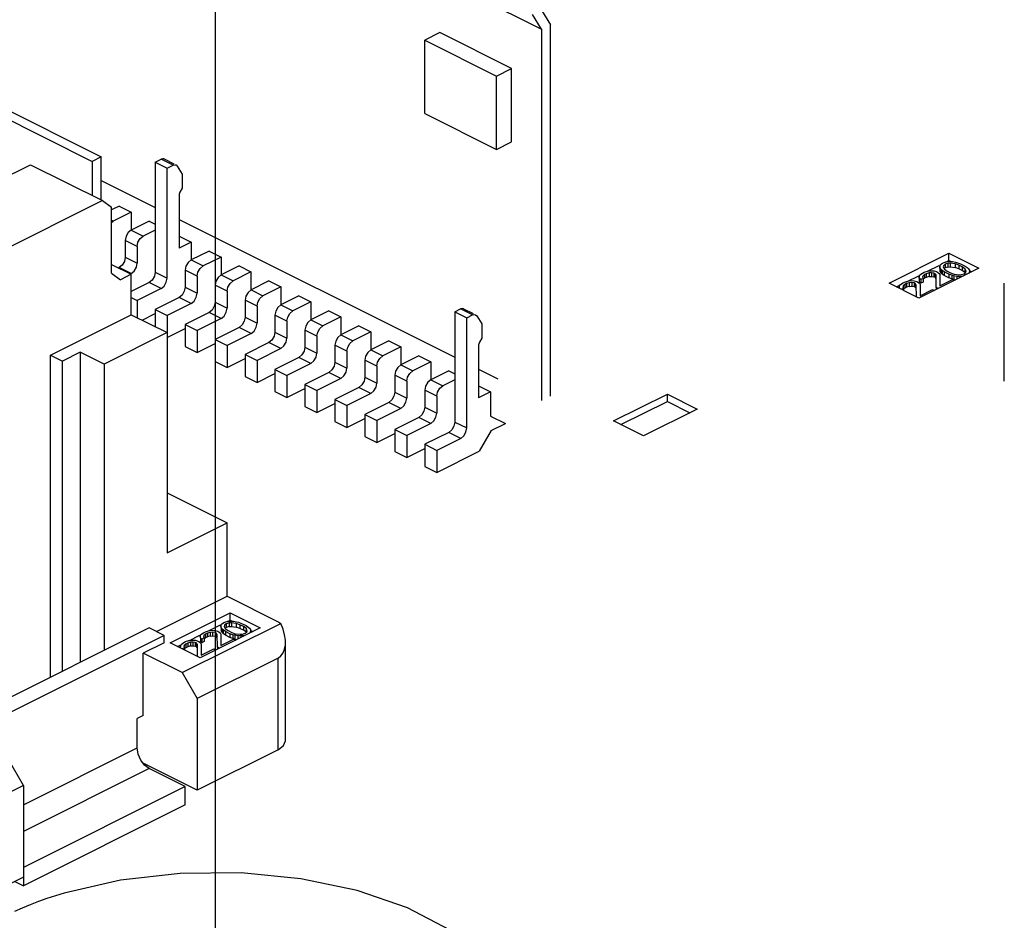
# Paper-space layout '005_EXP_CORICANT_PE_DRAWING_3_1' of a CAD drawing. Header units: millimetres. Extents: x 6 to 413, y 7 to 290.
# Tile 250 of 256: x 241.87 to 243.97, y 162.66 to 164.57. Entities that reach past the tile are written whole.
import ezdxf

# ---------------------------------------------------------------- set-up
doc = ezdxf.new("R2010")
doc.units = ezdxf.units.MM
doc.header["$LTSCALE"] = 23.1
doc.linetypes.add('DASHED', pattern=[0.2, 0.1, -0.1])
for name, color, linetype in [('000_OFFSET-LINES', 7, 'CONTINUOUS'), ('119B00000215A_C_3_5353652_BL293', 7, 'CONTINUOUS'), ('MAIN_PCB_BL273', 7, 'CONTINUOUS')]:
    doc.layers.add(name, color=color, linetype=linetype)

# ---------------------------------------------------------------- blocks, each defined once
blk = doc.blocks.new('MAIN_PCB_BL273', base_point=(232.149, 166.177))
at = {"layer": 'MAIN_PCB_BL273', "color": 4, "linetype": 'Continuous'}
for points in [[(242.7344, 162.2194), (242.8161, 162.2696), (242.8755, 162.3272), (242.9101, 162.3896), (242.9185, 162.4542), (242.9002, 162.5183), (242.8561, 162.5792), (242.7881, 162.6343), (242.6972, 162.682), (242.5905, 162.7187), (242.471, 162.7436), (242.3438, 162.7559), (242.2143, 162.7549), (242.088, 162.7406), (241.9682, 162.7132)], [(241.9682, 162.7132), (241.9495, 162.7075), (241.9312, 162.7014), (241.9133, 162.695), (241.8959, 162.6883), (241.8789, 162.6812), (241.8625, 162.6739)]]:
    blk.add_lwpolyline(points, dxfattribs=at)
blk = doc.blocks.new('119B00000215A_C_3_5353652_BL293', base_point=(238.9172, 165.473))
at = {"layer": '119B00000215A_C_3_5353652_BL293', "color": 7, "linetype": 'Continuous'}
for p, q in [((238.3822, 166.8479), (242.9824, 164.548)), ((238.3822, 166.1089), (242.0469, 164.2767)), ((238.3822, 166.0898), (242.0278, 164.2671)), ((242.9824, 164.548), (242.9633, 164.579)), ((242.9824, 164.5885), (243.0015, 164.5576)), ((243.0015, 163.7688), (243.0015, 164.5576)), ((242.766, 164.5408), (242.7342, 164.5249)), ((242.9187, 164.4645), (242.766, 164.5408)), ((242.9824, 164.548), (242.9824, 163.7592)), ((242.7342, 164.5249), (242.8869, 164.4486)), ((242.7342, 164.369), (242.7342, 164.5249)), ((242.8869, 164.4486), (242.9187, 164.4645)), ((242.8869, 164.2927), (242.8869, 164.4486)), ((242.9187, 164.3086), (242.9187, 164.4645)), ((242.7342, 164.369), (242.8869, 164.2927)), ((242.8869, 164.2927), (242.9187, 164.3086)), ((241.7605, 164.1922), (241.8967, 164.2603)), ((241.8967, 164.2603), (242.0495, 164.1839)), ((242.0469, 164.2767), (242.0278, 164.2671)), ((242.0278, 164.2671), (242.0278, 164.1947)), ((242.0469, 164.1852), (242.0469, 164.2767)), ((242.1614, 164.2657), (242.174, 164.272)), ((242.1614, 164.2657), (242.1869, 164.253)), ((242.1614, 164.2657), (242.1614, 164.0319)), ((242.1994, 164.2593), (242.174, 164.272)), ((242.1804, 164.2724), (242.2009, 164.2622)), ((242.1869, 164.253), (242.1994, 164.2593)), ((242.2059, 164.2597), (242.2082, 164.2574)), ((242.2082, 164.2574), (242.2187, 164.2405)), ((242.1869, 164.0191), (242.1869, 164.253)), ((242.2187, 164.2405), (242.2187, 164.2103)), ((242.0469, 164.2269), (242.1614, 164.1697)), ((242.2123, 164.1955), (242.2123, 164.0833)), ((242.2187, 164.2103), (242.214, 164.2016)), ((242.0495, 164.1839), (241.6371, 163.9777)), ((242.0495, 164.1839), (242.0685, 164.1701)), ((242.085, 164.1724), (242.0685, 164.1642)), ((242.0685, 164.0298), (242.0685, 164.1701)), ((242.1105, 164.1597), (242.0723, 164.1406)), ((242.085, 164.1724), (242.1105, 164.1597)), ((242.1105, 164.1597), (242.1105, 164.1215)), ((242.0685, 164.1425), (242.0723, 164.1406)), ((242.0685, 164.1375), (242.0723, 164.1406)), ((242.1487, 164.1406), (242.1105, 164.1215)), ((242.1487, 164.1406), (242.1614, 164.1342)), ((242.2123, 164.1442), (242.7978, 163.8515)), ((242.1105, 164.1215), (242.1359, 164.1088)), ((242.1614, 164.1215), (242.1359, 164.1088)), ((242.1232, 164.0868), (242.0978, 164.0995)), ((242.0978, 164.0995), (242.0978, 164.0637)), ((242.2123, 164.1088), (242.2378, 164.096)), ((242.2378, 164.096), (242.2123, 164.0833)), ((242.2378, 164.096), (242.2378, 164.0579)), ((242.1232, 164.0868), (242.1232, 164.051)), ((242.276, 164.0769), (242.2378, 164.0579)), ((242.276, 164.0769), (242.3014, 164.0642)), ((243.7206, 164.0086), (243.8479, 164.0723)), ((243.8479, 164.0723), (243.9115, 164.0404)), ((243.8479, 164.0567), (243.8479, 164.0723)), ((242.0685, 164.0484), (242.1106, 164.0274)), ((242.0978, 164.0637), (242.1232, 164.051)), ((242.1215, 164.0423), (242.1232, 164.051)), ((242.2378, 164.0579), (242.2632, 164.0451)), ((242.3014, 164.0642), (242.2632, 164.0451)), ((242.3014, 164.0642), (242.3014, 164.026)), ((243.8299, 164.048), (243.8345, 164.0514)), ((243.8345, 164.0514), (243.8413, 164.0537)), ((243.8399, 164.0487), (243.8362, 164.0458)), ((243.8458, 164.0506), (243.8399, 164.0487)), ((243.8399, 164.0487), (243.8399, 164.0409)), ((243.8413, 164.0537), (243.8493, 164.0545)), ((243.8414, 164.0535), (243.8479, 164.0567)), ((243.8508, 164.0509), (243.8458, 164.0506)), ((243.8458, 164.0506), (243.8458, 164.0428)), ((243.8479, 164.0567), (243.8524, 164.0544)), ((243.8493, 164.0545), (243.8554, 164.0543)), ((243.8611, 164.0496), (243.8508, 164.0509)), ((243.8508, 164.0509), (243.8508, 164.0431)), ((243.8554, 164.0543), (243.8617, 164.0531)), ((243.8686, 164.0468), (243.8611, 164.0496)), ((243.8611, 164.0496), (243.8611, 164.0418)), ((243.8617, 164.0531), (243.8659, 164.052)), ((243.8659, 164.052), (243.8723, 164.0497)), ((243.8723, 164.0497), (243.882, 164.0449)), ((242.0685, 164.0298), (242.0876, 164.0159)), ((242.085, 164.0417), (242.0834, 164.0409)), ((242.1105, 164.029), (242.085, 164.0417)), ((242.1106, 164.0274), (242.0876, 164.0159)), ((242.1105, 164.029), (242.1089, 164.0282)), ((242.1105, 164.029), (242.1169, 164.0343)), ((242.1106, 163.9416), (242.1106, 164.0274)), ((242.1169, 164.0343), (242.1215, 164.0423)), ((242.1614, 164.0319), (242.1869, 164.0191)), ((242.2505, 164.0232), (242.225, 164.0359)), ((242.225, 164.0359), (242.225, 164.0001)), ((242.3396, 164.0451), (242.3014, 164.026)), ((242.365, 164.0324), (242.3269, 164.0133)), ((242.3396, 164.0451), (242.365, 164.0324)), ((242.365, 164.0324), (242.365, 163.9942)), ((243.9115, 164.0404), (243.7842, 163.9768)), ((243.7859, 164.0261), (243.7915, 164.0299)), ((243.7915, 164.0299), (243.7954, 164.0319)), ((243.7954, 164.0319), (243.8022, 164.0342)), ((243.7998, 164.0287), (243.796, 164.0268)), ((243.8057, 164.0305), (243.7998, 164.0287)), ((243.7998, 164.0287), (243.7998, 164.0209)), ((243.8022, 164.0342), (243.8082, 164.035)), ((243.8023, 164.0339), (243.8272, 164.0463)), ((243.8107, 164.0309), (243.8057, 164.0305)), ((243.8057, 164.0305), (243.8057, 164.0227)), ((243.8082, 164.035), (243.8163, 164.0347)), ((243.8159, 164.0302), (243.8107, 164.0309)), ((243.8107, 164.0309), (243.8107, 164.0231)), ((243.818, 164.0291), (243.8159, 164.0302)), ((243.8159, 164.0302), (243.8159, 164.0224)), ((243.8163, 164.0347), (243.8216, 164.0331)), ((243.8205, 164.026), (243.818, 164.0291)), ((243.818, 164.0291), (243.818, 164.0213)), ((243.8216, 164.0331), (243.8238, 164.032)), ((243.8238, 164.032), (243.8271, 164.0293)), ((243.8271, 164.0293), (243.8285, 164.0268)), ((243.8283, 164.044), (243.8299, 164.048)), ((243.8283, 164.044), (243.8283, 164.041)), ((243.8287, 164.041), (243.8283, 164.044)), ((243.8283, 164.0362), (243.8287, 164.0332)), ((243.8311, 164.0378), (243.8287, 164.041)), ((243.8287, 164.041), (243.8287, 164.0332)), ((243.8287, 164.0332), (243.8311, 164.03)), ((243.8334, 164.0357), (243.8311, 164.0378)), ((243.8311, 164.0378), (243.8311, 164.03)), ((243.8334, 164.0279), (243.8311, 164.03)), ((243.8379, 164.0325), (243.8334, 164.0357)), ((243.8334, 164.0357), (243.8334, 164.0279)), ((243.8379, 164.0248), (243.8334, 164.0279)), ((243.8362, 164.0458), (243.8355, 164.0433)), ((243.8355, 164.0433), (243.8382, 164.0381)), ((243.8362, 164.0458), (243.8362, 164.044)), ((243.8476, 164.0277), (243.8379, 164.0325)), ((243.8379, 164.0325), (243.8379, 164.0248)), ((243.8382, 164.0381), (243.8438, 164.0344)), ((243.8399, 164.0409), (243.8391, 164.0403)), ((243.8458, 164.0428), (243.8399, 164.0409)), ((243.8438, 164.0344), (243.8513, 164.0306)), ((243.8458, 164.0428), (243.8508, 164.0431)), ((243.854, 164.0254), (243.8476, 164.0277)), ((243.8476, 164.0277), (243.8476, 164.0199)), ((243.8508, 164.0431), (243.8611, 164.0418)), ((243.8513, 164.0306), (243.8588, 164.0278)), ((243.8588, 164.0278), (243.8691, 164.0265)), ((243.8686, 164.039), (243.8611, 164.0418)), ((243.8762, 164.043), (243.8686, 164.0468)), ((243.8686, 164.0468), (243.8686, 164.039)), ((243.8762, 164.0352), (243.8686, 164.039)), ((243.8741, 164.0268), (243.88, 164.0287)), ((243.8817, 164.0393), (243.8762, 164.043)), ((243.8762, 164.043), (243.8762, 164.0352)), ((243.8817, 164.0315), (243.8762, 164.0352)), ((243.88, 164.0287), (243.8837, 164.0316)), ((243.8817, 164.0393), (243.8817, 164.0315)), ((243.8844, 164.0341), (243.8817, 164.0393)), ((243.882, 164.0449), (243.8865, 164.0417)), ((243.8837, 164.0316), (243.8844, 164.0341)), ((243.8865, 164.0417), (243.8888, 164.0396)), ((243.8888, 164.0396), (243.8912, 164.0364)), ((243.8916, 164.0334), (243.8901, 164.0294)), ((243.8912, 164.0364), (243.8916, 164.0334)), ((243.8916, 164.0334), (243.8916, 164.0305)), ((243.8921, 164.0345), (243.8959, 164.0327)), ((242.1487, 164.0099), (242.1106, 163.9909)), ((242.1741, 163.9972), (242.1487, 164.0099)), ((242.2505, 164.0232), (242.2505, 163.9873)), ((242.3014, 164.026), (242.3269, 164.0133)), ((242.4032, 164.0133), (242.3651, 163.9942)), ((242.4032, 164.0133), (242.4287, 164.0006)), ((243.7842, 163.9768), (243.7206, 164.0086)), ((243.7439, 164.0051), (243.7495, 164.0089)), ((243.7495, 164.0089), (243.7534, 164.0109)), ((243.7534, 164.0109), (243.7602, 164.0132)), ((243.7578, 164.0077), (243.754, 164.0058)), ((243.7637, 164.0095), (243.7578, 164.0077)), ((243.7578, 164.0077), (243.7578, 163.9999)), ((243.7602, 164.0132), (243.7662, 164.014)), ((243.7603, 164.0129), (243.7836, 164.0245)), ((243.7687, 164.0099), (243.7637, 164.0095)), ((243.7637, 164.0095), (243.7637, 164.0017)), ((243.7662, 164.014), (243.7743, 164.0137)), ((243.7739, 164.0092), (243.7687, 164.0099)), ((243.7687, 164.0099), (243.7687, 164.0021)), ((243.776, 164.0081), (243.7739, 164.0092)), ((243.7739, 164.0092), (243.7739, 164.0014)), ((243.7743, 164.0137), (243.7796, 164.0121)), ((243.7785, 164.005), (243.776, 164.0081)), ((243.776, 164.0081), (243.776, 164.0003)), ((243.7796, 164.0121), (243.7818, 164.011)), ((243.7818, 164.011), (243.7851, 164.0083)), ((243.7843, 164.0231), (243.7859, 164.0261)), ((243.7843, 164.0231), (243.7843, 164.0213)), ((243.7848, 164.019), (243.7843, 164.0231)), ((243.7846, 164.0127), (243.7848, 164.0112)), ((243.7882, 164.0164), (243.7848, 164.019)), ((243.7848, 164.019), (243.7848, 164.0112)), ((243.7882, 164.0086), (243.7848, 164.0112)), ((243.7851, 164.0083), (243.7865, 164.0058)), ((243.793, 164.0187), (243.7882, 164.0164)), ((243.7882, 164.0164), (243.7882, 164.0086)), ((243.793, 164.0109), (243.7882, 164.0086)), ((243.7923, 164.0238), (243.7916, 164.0213)), ((243.7916, 164.0213), (243.793, 164.0187)), ((243.796, 164.0268), (243.7923, 164.0238)), ((243.7923, 164.0238), (243.7923, 164.0213)), ((243.793, 164.0187), (243.793, 164.0109)), ((243.796, 164.019), (243.7933, 164.0168)), ((243.796, 164.0268), (243.796, 164.019)), ((243.7998, 164.0209), (243.796, 164.019)), ((243.8057, 164.0227), (243.7998, 164.0209)), ((243.8057, 164.0227), (243.8107, 164.0231)), ((243.8107, 164.0231), (243.8159, 164.0224)), ((243.818, 164.0213), (243.8159, 164.0224)), ((243.818, 164.0213), (243.8193, 164.0196)), ((243.8208, 163.9991), (243.8205, 164.026)), ((243.8285, 164.0268), (243.8284, 164.0029)), ((243.8284, 164.0029), (243.8552, 164.0163)), ((243.8476, 164.0199), (243.8379, 164.0248)), ((243.854, 164.0176), (243.8476, 164.0199)), ((243.8582, 164.0243), (243.854, 164.0254)), ((243.854, 164.0254), (243.854, 164.0176)), ((243.8582, 164.0165), (243.854, 164.0176)), ((243.8552, 164.0163), (243.8592, 164.0143)), ((243.8645, 164.0231), (243.8582, 164.0243)), ((243.8582, 164.0243), (243.8582, 164.0165)), ((243.8582, 164.0165), (243.8621, 164.0157)), ((243.8706, 164.0229), (243.8645, 164.0231)), ((243.8645, 164.0231), (243.8645, 164.0169)), ((243.8691, 164.0265), (243.8741, 164.0268)), ((243.8786, 164.0236), (243.8706, 164.0229)), ((243.8706, 164.0229), (243.8706, 164.02)), ((243.9655, 163.8003), (243.9655, 164.0088)), ((242.1741, 163.9972), (242.1232, 163.9717)), ((242.225, 164.0001), (242.2505, 163.9873)), ((242.3141, 163.9914), (242.2887, 164.0041)), ((242.2887, 164.0041), (242.2887, 163.9682)), ((242.3141, 163.9914), (242.3141, 163.9555)), ((242.3651, 163.9942), (242.3905, 163.9815)), ((242.4287, 164.0006), (242.3905, 163.9815)), ((242.4287, 164.0006), (242.4287, 163.9624)), ((243.7362, 164.0008), (243.7416, 164.0035)), ((243.7423, 164.0021), (243.7439, 164.0051)), ((243.7423, 164.0021), (243.7423, 164.0003)), ((243.7428, 163.998), (243.7423, 164.0021)), ((243.751, 163.9977), (243.7462, 163.9954)), ((243.7503, 164.0028), (243.7496, 164.0003)), ((243.7496, 164.0003), (243.751, 163.9977)), ((243.754, 164.0058), (243.7503, 164.0028)), ((243.7503, 164.0028), (243.7503, 164.0003)), ((243.751, 163.9977), (243.751, 163.9934)), ((243.754, 163.998), (243.752, 163.9964)), ((243.754, 164.0058), (243.754, 163.998)), ((243.7578, 163.9999), (243.754, 163.998)), ((243.7637, 164.0017), (243.7578, 163.9999)), ((243.7637, 164.0017), (243.7687, 164.0021)), ((243.7687, 164.0021), (243.7739, 164.0014)), ((243.776, 164.0003), (243.7739, 164.0014)), ((243.776, 164.0003), (243.7773, 163.9986)), ((243.7788, 163.9795), (243.7785, 164.005)), ((243.7865, 164.0058), (243.7864, 163.9819)), ((243.7864, 163.9819), (243.8132, 163.9953)), ((243.8132, 163.9953), (243.8172, 163.9933)), ((243.8248, 163.9971), (243.8208, 163.9991)), ((243.8208, 163.9991), (243.8208, 163.9951)), ((242.1106, 163.9781), (242.1232, 163.9717)), ((242.1232, 163.9717), (242.1232, 163.9353)), ((242.2123, 163.9781), (242.1614, 163.9526)), ((242.2378, 163.9654), (242.1869, 163.9399)), ((242.2378, 163.9654), (242.2123, 163.9781)), ((242.2887, 163.9682), (242.3141, 163.9555)), ((242.3778, 163.9595), (242.3523, 163.9723)), ((242.3523, 163.9723), (242.3523, 163.9364)), ((242.4669, 163.9815), (242.4287, 163.9624)), ((242.4923, 163.9688), (242.4542, 163.9497)), ((242.4669, 163.9815), (242.4923, 163.9688)), ((242.4923, 163.9688), (242.4923, 163.9306)), ((242.1336, 163.9301), (242.1614, 163.9441)), ((242.1614, 163.9526), (242.1869, 163.9399)), ((242.1614, 163.9526), (242.1614, 163.9162)), ((242.276, 163.9463), (242.225, 163.9208)), ((242.3014, 163.9336), (242.276, 163.9463)), ((242.3778, 163.9595), (242.3778, 163.9237)), ((242.4287, 163.9624), (242.4542, 163.9497)), ((242.5305, 163.9497), (242.4923, 163.9306)), ((242.5305, 163.9497), (242.556, 163.9369)), ((242.7978, 163.9475), (242.8104, 163.9538)), ((242.7978, 163.9475), (242.8233, 163.9348)), ((242.7978, 163.9475), (242.7978, 163.7137)), ((242.8358, 163.9411), (242.8104, 163.9538)), ((242.8168, 163.9542), (242.8373, 163.944)), ((241.9387, 163.8557), (242.1106, 163.9416)), ((242.1106, 163.9416), (242.1869, 163.9035)), ((242.1869, 163.9399), (242.1869, 163.9035)), ((242.3014, 163.9336), (242.2505, 163.9081)), ((242.3523, 163.9364), (242.3778, 163.9237)), ((242.4414, 163.9277), (242.416, 163.9404)), ((242.416, 163.9404), (242.416, 163.9046)), ((242.4414, 163.9277), (242.4414, 163.8919)), ((242.4923, 163.9306), (242.5178, 163.9179)), ((242.556, 163.9369), (242.5178, 163.9179)), ((242.556, 163.9369), (242.556, 163.8988)), ((242.8233, 163.9348), (242.8358, 163.9411)), ((242.8233, 163.701), (242.8233, 163.9348)), ((242.8423, 163.9415), (242.8447, 163.9392)), ((242.8447, 163.9392), (242.8551, 163.9223)), ((242.1869, 163.9035), (242.0533, 163.8366)), ((242.1869, 163.8931), (242.225, 163.9122)), ((242.1869, 163.9035), (242.1869, 163.4358)), ((242.225, 163.9208), (242.2505, 163.9081)), ((242.225, 163.9208), (242.225, 163.8741)), ((242.2505, 163.9081), (242.2505, 163.8613)), ((242.3396, 163.9145), (242.2887, 163.889)), ((242.3651, 163.9017), (242.3396, 163.9145)), ((242.416, 163.9046), (242.4414, 163.8919)), ((242.5051, 163.8959), (242.4796, 163.9086)), ((242.4796, 163.9086), (242.4796, 163.8728)), ((242.5942, 163.9179), (242.556, 163.8988)), ((242.6196, 163.9051), (242.5814, 163.886)), ((242.5942, 163.9179), (242.6196, 163.9051)), ((242.6196, 163.9051), (242.6196, 163.8669)), ((242.8551, 163.9223), (242.8551, 163.8921)), ((242.2887, 163.889), (242.3141, 163.8763)), ((242.2887, 163.889), (242.2887, 163.8422)), ((242.3651, 163.9017), (242.3141, 163.8763)), ((242.4032, 163.8826), (242.3523, 163.8572)), ((242.4287, 163.8699), (242.4032, 163.8826)), ((242.5051, 163.8959), (242.5051, 163.86)), ((242.556, 163.8988), (242.5814, 163.886)), ((242.6578, 163.886), (242.6196, 163.8669)), ((242.6578, 163.886), (242.6833, 163.8733)), ((242.8551, 163.8921), (242.8504, 163.8834)), ((242.0024, 163.8621), (241.9642, 163.843)), ((242.0533, 163.8366), (242.0024, 163.8621)), ((242.0024, 163.8621), (242.0024, 163.2032)), ((242.225, 163.8741), (242.2505, 163.8613)), ((242.2505, 163.8613), (242.2887, 163.8804)), ((242.3141, 163.8763), (242.3141, 163.8295)), ((242.4287, 163.8699), (242.3778, 163.8445)), ((242.4796, 163.8728), (242.5051, 163.86)), ((242.5687, 163.8641), (242.5432, 163.8768)), ((242.5432, 163.8768), (242.5432, 163.841)), ((242.5687, 163.8641), (242.5687, 163.8282)), ((242.6196, 163.8669), (242.6451, 163.8542)), ((242.6833, 163.8733), (242.6451, 163.8542)), ((242.6833, 163.8733), (242.6833, 163.8351)), ((242.8487, 163.8774), (242.8487, 163.7651)), ((241.9387, 163.8557), (241.9642, 163.843)), ((241.9387, 163.1714), (241.9387, 163.8557)), ((241.9642, 163.1841), (241.9642, 163.843)), ((242.2887, 163.8422), (242.3141, 163.8295)), ((242.3141, 163.8295), (242.3523, 163.8486)), ((242.3523, 163.8572), (242.3778, 163.8445)), ((242.3523, 163.8572), (242.3523, 163.8104)), ((242.3778, 163.8445), (242.3778, 163.7977)), ((242.4669, 163.8508), (242.416, 163.8254)), ((242.4923, 163.8381), (242.4669, 163.8508)), ((242.5432, 163.841), (242.5687, 163.8282)), ((242.6323, 163.8323), (242.6069, 163.845)), ((242.6069, 163.845), (242.6069, 163.8091)), ((242.7214, 163.8542), (242.6833, 163.8351)), ((242.7469, 163.8415), (242.7087, 163.8224)), ((242.7214, 163.8542), (242.7469, 163.8415)), ((242.7469, 163.8415), (242.7469, 163.8033)), ((242.0533, 163.8366), (242.0533, 163.2287)), ((242.416, 163.8254), (242.4414, 163.8126)), ((242.416, 163.8254), (242.416, 163.7786)), ((242.4923, 163.8381), (242.4414, 163.8126)), ((242.5305, 163.819), (242.4796, 163.7935)), ((242.556, 163.8063), (242.5305, 163.819)), ((242.6323, 163.8323), (242.6323, 163.7964)), ((242.6833, 163.8351), (242.7087, 163.8224)), ((242.7851, 163.8224), (242.7469, 163.8033)), ((242.7851, 163.8224), (242.7978, 163.816)), ((242.8487, 163.826), (242.8896, 163.8056)), ((242.3523, 163.8104), (242.3778, 163.7977)), ((242.3778, 163.7977), (242.416, 163.8168)), ((242.4414, 163.8126), (242.4414, 163.7659)), ((242.556, 163.8063), (242.5051, 163.7808)), ((242.6069, 163.8091), (242.6323, 163.7964)), ((242.696, 163.8004), (242.6705, 163.8132)), ((242.6705, 163.8132), (242.6705, 163.7773)), ((242.696, 163.8004), (242.696, 163.7646)), ((242.7469, 163.8033), (242.7724, 163.7906)), ((242.7978, 163.8033), (242.7724, 163.7906)), ((242.416, 163.7786), (242.4414, 163.7659)), ((242.4414, 163.7659), (242.4796, 163.785)), ((242.4796, 163.7935), (242.5051, 163.7808)), ((242.4796, 163.7935), (242.4796, 163.7468)), ((242.5051, 163.7808), (242.5051, 163.7341)), ((242.5942, 163.7872), (242.5433, 163.7617)), ((242.6196, 163.7745), (242.5942, 163.7872)), ((242.6705, 163.7773), (242.696, 163.7646)), ((242.7596, 163.7686), (242.7342, 163.7814)), ((242.7342, 163.7814), (242.7342, 163.7455)), ((242.8487, 163.7906), (242.8742, 163.7779)), ((242.8742, 163.7779), (242.8487, 163.7651)), ((242.8742, 163.7779), (242.8742, 163.7264)), ((242.5433, 163.7617), (242.5687, 163.749)), ((242.5433, 163.7617), (242.5433, 163.715)), ((242.6196, 163.7745), (242.5687, 163.749)), ((242.6578, 163.7554), (242.6069, 163.7299)), ((242.6833, 163.7426), (242.6578, 163.7554)), ((242.7596, 163.7686), (242.7596, 163.7328)), ((243.1351, 163.7159), (243.2497, 163.7732)), ((243.1507, 163.7081), (243.2497, 163.7576)), ((243.2497, 163.7732), (243.3133, 163.7413)), ((243.2497, 163.7576), (243.2497, 163.7732)), ((243.2497, 163.7576), (243.2977, 163.7335)), ((242.4796, 163.7468), (242.5051, 163.7341)), ((242.5051, 163.7341), (242.5433, 163.7531)), ((242.5687, 163.749), (242.5687, 163.7022)), ((242.6833, 163.7426), (242.6324, 163.7172)), ((242.7342, 163.7455), (242.7596, 163.7328)), ((243.3133, 163.7413), (243.1988, 163.6841)), ((242.5433, 163.715), (242.5687, 163.7022)), ((242.5687, 163.7022), (242.6069, 163.7213)), ((242.6069, 163.7299), (242.6324, 163.7172)), ((242.6069, 163.7299), (242.6069, 163.6831)), ((242.6324, 163.7172), (242.6324, 163.6704)), ((242.7214, 163.7235), (242.6705, 163.6981)), ((242.7469, 163.7108), (242.7214, 163.7235)), ((242.7978, 163.7137), (242.8233, 163.701)), ((242.8742, 163.7264), (242.9054, 163.7108)), ((243.1988, 163.6841), (243.1351, 163.7159)), ((242.6705, 163.6981), (242.696, 163.6854)), ((242.6705, 163.6981), (242.6705, 163.6513)), ((242.7469, 163.7108), (242.696, 163.6854)), ((242.8755, 163.6959), (242.85, 163.652)), ((242.8755, 163.6959), (242.9054, 163.7108)), ((242.6069, 163.6831), (242.6324, 163.6704)), ((242.6324, 163.6704), (242.6705, 163.6895)), ((242.696, 163.6854), (242.696, 163.6386)), ((242.7851, 163.6917), (242.7342, 163.6663)), ((242.8105, 163.679), (242.7596, 163.6535)), ((242.8105, 163.679), (242.7851, 163.6917)), ((242.6705, 163.6513), (242.696, 163.6386)), ((242.696, 163.6386), (242.7342, 163.6577)), ((242.7342, 163.6663), (242.7596, 163.6535)), ((242.7342, 163.6663), (242.7342, 163.6195)), ((242.7596, 163.6535), (242.7596, 163.6068)), ((242.7596, 163.6068), (242.85, 163.652)), ((242.7342, 163.6195), (242.7596, 163.6068)), ((242.1869, 163.5631), (242.3142, 163.4995)), ((242.1869, 163.4358), (242.3142, 163.4995)), ((242.3142, 163.3436), (242.3142, 163.4995)), ((242.1643, 163.2686), (242.3142, 163.3436)), ((242.3142, 163.3436), (242.4224, 163.2895)), ((242.1933, 163.2449), (242.3206, 163.3086)), ((242.3206, 163.3086), (242.3842, 163.2767)), ((242.3206, 163.293), (242.3206, 163.3086)), ((242.1487, 163.2764), (241.6905, 163.0473)), ((242.1806, 163.2605), (242.1487, 163.2764)), ((242.2187, 163.1813), (242.4282, 163.286)), ((242.3842, 163.2767), (242.2569, 163.2131)), ((242.275, 163.2702), (242.2999, 163.2826)), ((242.301, 163.2803), (242.3026, 163.2843)), ((242.301, 163.2803), (242.301, 163.2773)), ((242.3014, 163.2773), (242.301, 163.2803)), ((242.3038, 163.2741), (242.3014, 163.2773)), ((242.3014, 163.2773), (242.3014, 163.2695)), ((242.3026, 163.2843), (242.3072, 163.2877)), ((242.3072, 163.2877), (242.314, 163.29)), ((242.3089, 163.2821), (242.3082, 163.2796)), ((242.3082, 163.2796), (242.3109, 163.2744)), ((242.3126, 163.285), (242.3089, 163.2821)), ((242.3089, 163.2821), (242.3089, 163.2803)), ((242.3109, 163.2744), (242.3165, 163.2707)), ((242.3126, 163.2772), (242.3118, 163.2766)), ((242.3185, 163.2869), (242.3126, 163.285)), ((242.3126, 163.285), (242.3126, 163.2772)), ((242.3185, 163.2791), (242.3126, 163.2772)), ((242.314, 163.29), (242.322, 163.2908)), ((242.3141, 163.2898), (242.3206, 163.293)), ((242.3235, 163.2872), (242.3185, 163.2869)), ((242.3185, 163.2869), (242.3185, 163.2791)), ((242.3185, 163.2791), (242.3235, 163.2794)), ((242.3206, 163.293), (242.3251, 163.2907)), ((242.322, 163.2908), (242.3281, 163.2906)), ((242.3338, 163.2859), (242.3235, 163.2872)), ((242.3235, 163.2872), (242.3235, 163.2794)), ((242.3235, 163.2794), (242.3338, 163.2781)), ((242.3281, 163.2906), (242.3344, 163.2894)), ((242.3413, 163.2831), (242.3338, 163.2859)), ((242.3338, 163.2859), (242.3338, 163.2781)), ((242.3413, 163.2753), (242.3338, 163.2781)), ((242.3344, 163.2894), (242.3386, 163.2883)), ((242.3386, 163.2883), (242.345, 163.286)), ((242.3489, 163.2793), (242.3413, 163.2831)), ((242.3413, 163.2831), (242.3413, 163.2753)), ((242.3489, 163.2715), (242.3413, 163.2753)), ((242.345, 163.286), (242.3547, 163.2812)), ((242.3544, 163.2756), (242.3489, 163.2793)), ((242.3489, 163.2793), (242.3489, 163.2715)), ((242.3571, 163.2704), (242.3544, 163.2756)), ((242.3544, 163.2756), (242.3544, 163.2678)), ((242.3547, 163.2812), (242.3592, 163.278)), ((242.3592, 163.278), (242.3615, 163.2759)), ((242.3615, 163.2759), (242.3639, 163.2727)), ((242.1806, 163.2605), (241.7224, 163.0314)), ((242.1806, 163.2449), (242.1806, 163.2605)), ((242.233, 163.2492), (242.2563, 163.2608)), ((242.257, 163.2594), (242.2586, 163.2624)), ((242.257, 163.2594), (242.257, 163.2576)), ((242.2575, 163.2553), (242.257, 163.2594)), ((242.2609, 163.2527), (242.2575, 163.2553)), ((242.2575, 163.2553), (242.2575, 163.2475)), ((242.2586, 163.2624), (242.2642, 163.2662)), ((242.2657, 163.255), (242.2609, 163.2527)), ((242.2642, 163.2662), (242.2681, 163.2682)), ((242.265, 163.2601), (242.2643, 163.2576)), ((242.2643, 163.2576), (242.2657, 163.255)), ((242.2687, 163.2631), (242.265, 163.2601)), ((242.265, 163.2601), (242.265, 163.2576)), ((242.2657, 163.255), (242.2657, 163.2472)), ((242.2687, 163.2553), (242.266, 163.2531)), ((242.2681, 163.2682), (242.2749, 163.2705)), ((242.2725, 163.265), (242.2687, 163.2631)), ((242.2687, 163.2631), (242.2687, 163.2553)), ((242.2725, 163.2572), (242.2687, 163.2553)), ((242.2784, 163.2668), (242.2725, 163.265)), ((242.2725, 163.265), (242.2725, 163.2572)), ((242.2784, 163.259), (242.2725, 163.2572)), ((242.2749, 163.2705), (242.2809, 163.2713)), ((242.2834, 163.2672), (242.2784, 163.2668)), ((242.2784, 163.2668), (242.2784, 163.259)), ((242.2784, 163.259), (242.2834, 163.2594)), ((242.2809, 163.2713), (242.289, 163.271)), ((242.2886, 163.2665), (242.2834, 163.2672)), ((242.2834, 163.2672), (242.2834, 163.2594)), ((242.2834, 163.2594), (242.2886, 163.2587)), ((242.2907, 163.2654), (242.2886, 163.2665)), ((242.2886, 163.2665), (242.2886, 163.2587)), ((242.2907, 163.2576), (242.2886, 163.2587)), ((242.289, 163.271), (242.2943, 163.2694)), ((242.2932, 163.2623), (242.2907, 163.2654)), ((242.2907, 163.2654), (242.2907, 163.2576)), ((242.2907, 163.2576), (242.292, 163.2559)), ((242.2935, 163.2354), (242.2932, 163.2623)), ((242.2943, 163.2694), (242.2965, 163.2683)), ((242.2965, 163.2683), (242.2998, 163.2656)), ((242.2998, 163.2656), (242.3012, 163.2631)), ((242.301, 163.2725), (242.3014, 163.2695)), ((242.3012, 163.2631), (242.3011, 163.2392)), ((242.3014, 163.2695), (242.3038, 163.2663)), ((242.3061, 163.272), (242.3038, 163.2741)), ((242.3038, 163.2741), (242.3038, 163.2663)), ((242.3061, 163.2642), (242.3038, 163.2663)), ((242.3106, 163.2688), (242.3061, 163.272)), ((242.3061, 163.272), (242.3061, 163.2642)), ((242.3106, 163.261), (242.3061, 163.2642)), ((242.3203, 163.264), (242.3106, 163.2688)), ((242.3106, 163.2688), (242.3106, 163.261)), ((242.3203, 163.2562), (242.3106, 163.261)), ((242.3165, 163.2707), (242.324, 163.2669)), ((242.3267, 163.2617), (242.3203, 163.264)), ((242.3203, 163.264), (242.3203, 163.2562)), ((242.3267, 163.2539), (242.3203, 163.2562)), ((242.324, 163.2669), (242.3315, 163.2641)), ((242.3309, 163.2606), (242.3267, 163.2617)), ((242.3267, 163.2617), (242.3267, 163.2539)), ((242.3309, 163.2528), (242.3267, 163.2539)), ((242.3372, 163.2594), (242.3309, 163.2606)), ((242.3309, 163.2606), (242.3309, 163.2528)), ((242.3315, 163.2641), (242.3418, 163.2628)), ((242.3433, 163.2592), (242.3372, 163.2594)), ((242.3372, 163.2594), (242.3372, 163.2532)), ((242.3418, 163.2628), (242.3468, 163.2631)), ((242.3513, 163.2599), (242.3433, 163.2592)), ((242.3433, 163.2592), (242.3433, 163.2563)), ((242.3468, 163.2631), (242.3527, 163.265)), ((242.3544, 163.2678), (242.3489, 163.2715)), ((242.3527, 163.265), (242.3564, 163.2679)), ((242.3564, 163.2679), (242.3571, 163.2704)), ((242.3643, 163.2697), (242.3628, 163.2657)), ((242.3639, 163.2727), (242.3643, 163.2697)), ((242.3643, 163.2697), (242.3643, 163.2668)), ((242.3649, 163.2708), (242.3686, 163.269)), ((242.1806, 163.2449), (242.136, 163.2226)), ((242.2569, 163.2131), (242.1933, 163.2449)), ((242.2089, 163.2371), (242.2143, 163.2398)), ((242.215, 163.2384), (242.2166, 163.2414)), ((242.215, 163.2384), (242.215, 163.2366)), ((242.2155, 163.2343), (242.215, 163.2384)), ((242.2166, 163.2414), (242.2222, 163.2452)), ((242.2237, 163.234), (242.2189, 163.2316)), ((242.2222, 163.2452), (242.2261, 163.2472)), ((242.223, 163.2391), (242.2223, 163.2366)), ((242.2223, 163.2366), (242.2237, 163.234)), ((242.2267, 163.2421), (242.223, 163.2391)), ((242.223, 163.2391), (242.223, 163.2366)), ((242.2237, 163.234), (242.2237, 163.2297)), ((242.2267, 163.2343), (242.2247, 163.2327)), ((242.2261, 163.2472), (242.2329, 163.2495)), ((242.2305, 163.244), (242.2267, 163.2421)), ((242.2267, 163.2421), (242.2267, 163.2343)), ((242.2305, 163.2362), (242.2267, 163.2343)), ((242.2364, 163.2458), (242.2305, 163.244)), ((242.2305, 163.244), (242.2305, 163.2362)), ((242.2364, 163.238), (242.2305, 163.2362)), ((242.2329, 163.2495), (242.2389, 163.2503)), ((242.2414, 163.2462), (242.2364, 163.2458)), ((242.2364, 163.2458), (242.2364, 163.238)), ((242.2364, 163.238), (242.2414, 163.2384)), ((242.2389, 163.2503), (242.247, 163.25)), ((242.2466, 163.2455), (242.2414, 163.2462)), ((242.2414, 163.2462), (242.2414, 163.2384)), ((242.2414, 163.2384), (242.2466, 163.2377)), ((242.2487, 163.2444), (242.2466, 163.2455)), ((242.2466, 163.2455), (242.2466, 163.2377)), ((242.2487, 163.2366), (242.2466, 163.2377)), ((242.247, 163.25), (242.2523, 163.2484)), ((242.2512, 163.2413), (242.2487, 163.2444)), ((242.2487, 163.2444), (242.2487, 163.2366)), ((242.2487, 163.2366), (242.25, 163.2349)), ((242.2515, 163.2158), (242.2512, 163.2413)), ((242.2523, 163.2484), (242.2545, 163.2473)), ((242.2545, 163.2473), (242.2578, 163.2446)), ((242.2573, 163.249), (242.2575, 163.2475)), ((242.2609, 163.2449), (242.2575, 163.2475)), ((242.2578, 163.2446), (242.2592, 163.242)), ((242.2592, 163.242), (242.2591, 163.2182)), ((242.2609, 163.2527), (242.2609, 163.2449)), ((242.2657, 163.2472), (242.2609, 163.2449)), ((242.2975, 163.2334), (242.2935, 163.2354)), ((242.2935, 163.2354), (242.2935, 163.2314)), ((242.3011, 163.2392), (242.3279, 163.2526)), ((242.3279, 163.2526), (242.3319, 163.2506)), ((242.3309, 163.2528), (242.3348, 163.252)), ((242.4382, 163.0366), (242.4382, 163.2451)), ((242.2187, 163.1813), (242.136, 163.2226)), ((242.136, 163.0901), (242.136, 163.2226)), ((242.4224, 163.2123), (242.2506, 163.1264)), ((242.2591, 163.2182), (242.2859, 163.2316)), ((242.2859, 163.2316), (242.2899, 163.2296)), ((242.4224, 163.0175), (242.4224, 163.2123)), ((242.2187, 163.1813), (242.2506, 163.1264)), ((242.2506, 163.1264), (242.2506, 162.9315)), ((242.136, 163.0901), (242.1233, 163.0838)), ((242.1233, 163.0214), (242.1233, 163.0838)), ((241.8815, 162.9005), (242.1233, 163.0214)), ((242.4224, 163.0175), (242.2506, 162.9315)), ((241.8815, 162.9418), (241.8496, 162.9967)), ((242.2506, 162.9315), (242.1359, 162.9889)), ((242.1487, 162.9775), (242.1389, 162.9848)), ((242.1487, 162.9775), (241.8815, 162.8439)), ((242.2251, 162.9393), (242.1487, 162.9775)), ((241.8815, 162.9418), (241.7351, 162.8687)), ((241.8815, 162.9418), (241.8815, 162.7285)), ((242.2251, 162.9393), (241.8815, 162.7675)), ((242.2251, 162.9004), (242.2251, 162.9393)), ((242.2251, 162.9004), (241.8815, 162.7285)), ((241.8815, 162.747), (241.7351, 162.6738)), ((241.863, 162.7378), (241.8815, 162.7285))]:
    blk.add_line(p, q, dxfattribs=at)
for points in [[(242.1804, 164.2724), (242.1774, 164.273), (242.174, 164.272)], [(242.1994, 164.2593), (242.2029, 164.2602), (242.2059, 164.2597)], [(242.214, 164.2016), (242.2131, 164.1996), (242.2125, 164.1975), (242.2123, 164.1955)], [(242.1105, 164.1215), (242.1041, 164.1162), (242.0995, 164.1082), (242.0978, 164.0995)], [(242.1232, 164.0868), (242.1249, 164.0955), (242.1296, 164.1035), (242.1359, 164.1088)], [(242.0978, 164.0637), (242.096, 164.055), (242.0914, 164.047), (242.085, 164.0417)], [(242.2378, 164.0579), (242.2314, 164.0526), (242.2268, 164.0446), (242.225, 164.0359)], [(242.1614, 164.0319), (242.1597, 164.0232), (242.1551, 164.0152), (242.1487, 164.0099)], [(242.2505, 164.0232), (242.2522, 164.0319), (242.2568, 164.0398), (242.2632, 164.0451)], [(242.1741, 163.9972), (242.1805, 164.0025), (242.1851, 164.0105), (242.1869, 164.0191)], [(242.3014, 164.026), (242.295, 164.0207), (242.2904, 164.0128), (242.2887, 164.0041)], [(242.3141, 163.9914), (242.3159, 164), (242.3205, 164.008), (242.3269, 164.0133)], [(242.225, 164.0001), (242.2233, 163.9914), (242.2187, 163.9834), (242.2123, 163.9781)], [(242.2378, 163.9654), (242.2442, 163.9707), (242.2488, 163.9786), (242.2505, 163.9873)], [(242.3651, 163.9942), (242.3587, 163.9889), (242.354, 163.9809), (242.3523, 163.9723)], [(242.2887, 163.9682), (242.287, 163.9596), (242.2823, 163.9516), (242.276, 163.9463)], [(242.3778, 163.9595), (242.3795, 163.9682), (242.3841, 163.9762), (242.3905, 163.9815)], [(242.3014, 163.9336), (242.3078, 163.9388), (242.3124, 163.9468), (242.3141, 163.9555)], [(242.4287, 163.9624), (242.4223, 163.9571), (242.4177, 163.9491), (242.416, 163.9404)], [(242.4414, 163.9277), (242.4431, 163.9364), (242.4478, 163.9444), (242.4542, 163.9497)], [(242.8168, 163.9542), (242.8139, 163.9548), (242.8104, 163.9538)], [(242.3523, 163.9364), (242.3506, 163.9277), (242.346, 163.9198), (242.3396, 163.9145)], [(242.3651, 163.9017), (242.3714, 163.907), (242.3761, 163.915), (242.3778, 163.9237)], [(242.4923, 163.9306), (242.486, 163.9253), (242.4813, 163.9173), (242.4796, 163.9086)], [(242.8358, 163.9411), (242.8393, 163.9421), (242.8423, 163.9415)], [(242.416, 163.9046), (242.4142, 163.8959), (242.4096, 163.8879), (242.4032, 163.8826)], [(242.5051, 163.8959), (242.5068, 163.9046), (242.5114, 163.9126), (242.5178, 163.9179)], [(242.4287, 163.8699), (242.4351, 163.8752), (242.4397, 163.8832), (242.4414, 163.8919)], [(242.556, 163.8988), (242.5496, 163.8935), (242.545, 163.8855), (242.5432, 163.8768)], [(242.5687, 163.8641), (242.5704, 163.8728), (242.575, 163.8807), (242.5814, 163.886)], [(242.8504, 163.8834), (242.8495, 163.8814), (242.8489, 163.8794), (242.8487, 163.8774)], [(242.4796, 163.8728), (242.4779, 163.8641), (242.4733, 163.8561), (242.4669, 163.8508)], [(242.4923, 163.8381), (242.4987, 163.8434), (242.5033, 163.8514), (242.5051, 163.86)], [(242.6196, 163.8669), (242.6132, 163.8616), (242.6086, 163.8537), (242.6069, 163.845)], [(242.5432, 163.841), (242.5415, 163.8323), (242.5369, 163.8243), (242.5305, 163.819)], [(242.6323, 163.8323), (242.6341, 163.8409), (242.6387, 163.8489), (242.6451, 163.8542)], [(242.556, 163.8063), (242.5624, 163.8116), (242.567, 163.8195), (242.5687, 163.8282)], [(242.6833, 163.8351), (242.6769, 163.8298), (242.6723, 163.8219), (242.6705, 163.8132)], [(242.696, 163.8004), (242.6977, 163.8091), (242.7023, 163.8171), (242.7087, 163.8224)], [(242.6069, 163.8091), (242.6052, 163.8005), (242.6006, 163.7925), (242.5942, 163.7872)], [(242.7469, 163.8033), (242.7405, 163.798), (242.7359, 163.79), (242.7342, 163.7814)], [(242.6196, 163.7745), (242.626, 163.7798), (242.6306, 163.7877), (242.6323, 163.7964)], [(242.6705, 163.7773), (242.6688, 163.7686), (242.6642, 163.7607), (242.6578, 163.7554)], [(242.7596, 163.7686), (242.7613, 163.7773), (242.766, 163.7853), (242.7724, 163.7906)], [(242.6833, 163.7426), (242.6896, 163.7479), (242.6943, 163.7559), (242.696, 163.7646)], [(242.7342, 163.7455), (242.7325, 163.7368), (242.7278, 163.7288), (242.7214, 163.7235)], [(242.7469, 163.7108), (242.7533, 163.7161), (242.7579, 163.7241), (242.7596, 163.7328)], [(242.7978, 163.7137), (242.7961, 163.705), (242.7915, 163.697), (242.7851, 163.6917)], [(242.8105, 163.679), (242.8169, 163.6843), (242.8216, 163.6923), (242.8233, 163.701)], [(242.4224, 163.2895), (242.4245, 163.2884), (242.4264, 163.2872), (242.4282, 163.286)], [(242.4224, 163.0175), (242.4342, 163.0263), (242.4382, 163.0366)], [(242.1389, 162.9848), (242.1307, 162.9957), (242.1253, 163.0084), (242.1233, 163.0214)]]:
    blk.add_lwpolyline(points, dxfattribs=at)
blk.add_ellipse((242.3842, 163.2782), major_axis=(-0.0401, 0.0648), ratio=0.558734, start_param=-3.191923, end_param=-1.788575, dxfattribs=at)

psp = doc.layouts.new('005_EXP_CORICANT_PE_DRAWING_3_1')

# ---------------------------------------------------------------- linework, layer by layer
at = {"layer": '000_OFFSET-LINES', "color": 4, "linetype": 'DASHED'}
psp.add_line((242.2889, 169.4742), (242.2889, 162.3309), dxfattribs=at)

# ---------------------------------------------------------------- block references
at = {"layer": '119B00000215A_C_3_5353652_BL293'}
psp.add_blockref('119B00000215A_C_3_5353652_BL293', (238.9172, 165.473), dxfattribs=at)
at = {"layer": 'MAIN_PCB_BL273'}
psp.add_blockref('MAIN_PCB_BL273', (232.149, 166.177), dxfattribs=at)

doc.saveas('drawing.dxf')
